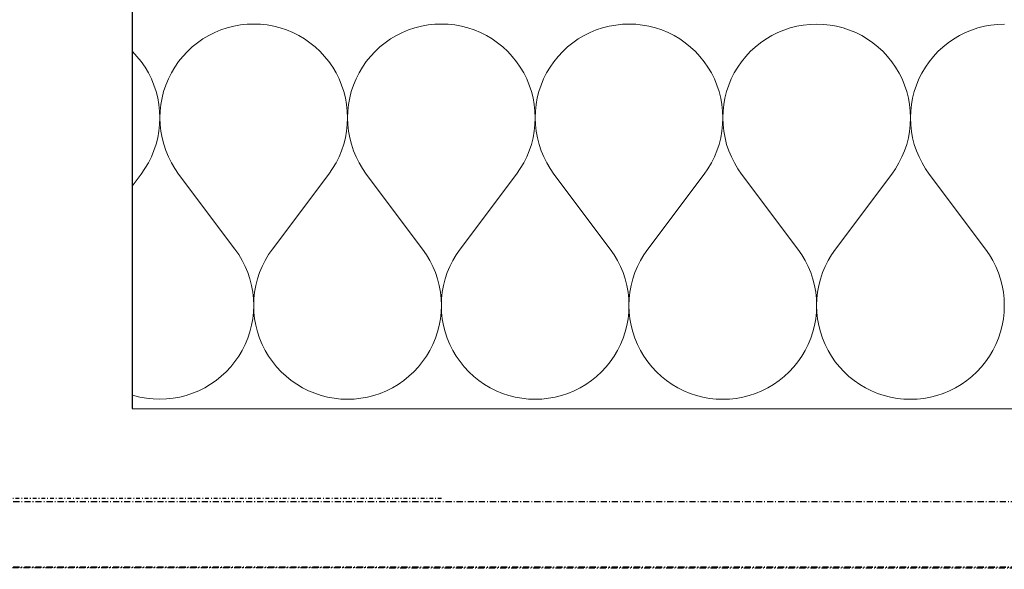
# Model space of a CAD drawing. Header units: millimetres. Extents: x -28017 to 3863, y -4271 to 20239.
# Tile 82 of 105: x -4743 to -4343, y 125 to 349. Entities that reach past the tile are written whole.
import ezdxf

# ---------------------------------------------------------------- set-up
doc = ezdxf.new("R2010")
doc.units = ezdxf.units.MM
doc.header["$MEASUREMENT"] = 0
for name, pattern in [('Wipeout_Contour', [1000, 0, -1000]), ('Čerchovaná M', [4.5, 2.5, -0.85, 0.3, -0.85]), ('Čerchovaná S', [3.5, 1.5, -0.85, 0.3, -0.85])]:
    doc.linetypes.add(name, pattern=pattern)
for name, color, linetype in [('5._POHLED ZÁPADNÍ_2_Konstrukce - nenosné', 7, 'Continuous'), ('5._POHLED ZÁPADNÍ_2_Nové_Konstrukce - nosné', 7, 'Continuous'), ('5._POHLED ZÁPADNÍ_2_Nové_Kresby a obrázky', 7, 'Continuous'), ('5._POHLED ZÁPADNÍ_2_Nové_Otvory – Dveře', 7, 'Continuous'), ('5._POHLED ZÁPADNÍ_2_Nové_Výplně – Řezové', 7, 'Continuous')]:
    doc.layers.add(name, color=color, linetype=linetype)

# ---------------------------------------------------------------- blocks, each defined once
blk = doc.blocks.new('*X9', base_point=(-28336.19, -5790.34))
at = {"layer": '5._POHLED ZÁPADNÍ_2_Nové_Výplně – Řezové', "color": 21, "linetype": 'Continuous', "lineweight": 20, "true_color": 0xffaaaa}
for p, q in [((-4660.88, 344.43), (-4663.4, 343.38)), ((-4658.3, 345.28), (-4660.88, 344.43)), ((-4655.67, 345.96), (-4658.3, 345.28)), ((-4652.99, 346.44), (-4655.67, 345.96)), ((-4650.28, 346.73), (-4652.99, 346.44)), ((-4647.57, 346.83), (-4650.28, 346.73)), ((-4644.85, 346.73), (-4647.57, 346.83)), ((-4642.14, 346.44), (-4644.85, 346.73)), ((-4639.46, 345.95), (-4642.14, 346.44)), ((-4636.83, 345.28), (-4639.46, 345.95)), ((-4634.25, 344.42), (-4636.83, 345.28)), ((-4631.73, 343.38), (-4634.25, 344.42)), ((-4584.69, 344.41), (-4587.21, 343.37)), ((-4582.11, 345.27), (-4584.69, 344.41)), ((-4579.48, 345.95), (-4582.11, 345.27)), ((-4576.8, 346.43), (-4579.48, 345.95)), ((-4574.09, 346.72), (-4576.8, 346.43)), ((-4571.38, 346.82), (-4574.09, 346.72)), ((-4568.66, 346.72), (-4571.38, 346.82)), ((-4565.95, 346.43), (-4568.66, 346.72)), ((-4563.27, 345.94), (-4565.95, 346.43)), ((-4560.64, 345.27), (-4563.27, 345.94)), ((-4558.06, 344.41), (-4560.64, 345.27)), ((-4555.54, 343.37), (-4558.06, 344.41)), ((-4508.5, 344.4), (-4511.02, 343.36)), ((-4505.92, 345.26), (-4508.5, 344.4)), ((-4503.29, 345.93), (-4505.92, 345.26)), ((-4500.61, 346.42), (-4503.29, 345.93)), ((-4497.9, 346.71), (-4500.61, 346.42)), ((-4495.18, 346.8), (-4497.9, 346.71)), ((-4492.47, 346.71), (-4495.18, 346.8)), ((-4489.76, 346.42), (-4492.47, 346.71)), ((-4487.08, 345.93), (-4489.76, 346.42)), ((-4484.45, 345.26), (-4487.08, 345.93)), ((-4481.87, 344.4), (-4484.45, 345.26)), ((-4479.35, 343.36), (-4481.87, 344.4)), ((-4432.31, 344.39), (-4434.83, 343.35)), ((-4429.73, 345.25), (-4432.31, 344.39)), ((-4427.1, 345.92), (-4429.73, 345.25)), ((-4424.42, 346.41), (-4427.1, 345.92)), ((-4421.71, 346.7), (-4424.42, 346.41)), ((-4418.99, 346.79), (-4421.71, 346.7)), ((-4416.28, 346.69), (-4418.99, 346.79)), ((-4413.57, 346.4), (-4416.28, 346.69)), ((-4410.89, 345.92), (-4413.57, 346.4)), ((-4408.26, 345.25), (-4410.89, 345.92)), ((-4405.68, 344.39), (-4408.26, 345.25)), ((-4403.16, 343.34), (-4405.68, 344.39)), ((-4356.12, 344.38), (-4358.64, 343.34)), ((-4353.54, 345.24), (-4356.12, 344.38)), ((-4350.91, 345.91), (-4353.54, 345.24)), ((-4348.23, 346.39), (-4350.91, 345.91)), ((-4345.52, 346.68), (-4348.23, 346.39)), ((-4342.8, 346.78), (-4345.52, 346.68)), ((-4668.17, 340.78), (-4670.4, 339.23)), ((-4665.83, 342.17), (-4668.17, 340.78)), ((-4663.4, 343.38), (-4665.83, 342.17)), ((-4629.3, 342.16), (-4631.73, 343.38)), ((-4626.96, 340.77), (-4629.3, 342.16)), ((-4624.73, 339.22), (-4626.96, 340.77)), ((-4591.98, 340.77), (-4594.21, 339.21)), ((-4589.64, 342.16), (-4591.98, 340.77)), ((-4587.21, 343.37), (-4589.64, 342.16)), ((-4553.11, 342.15), (-4555.54, 343.37)), ((-4550.77, 340.76), (-4553.11, 342.15)), ((-4548.54, 339.21), (-4550.77, 340.76)), ((-4515.79, 340.75), (-4518.02, 339.2)), ((-4513.45, 342.14), (-4515.79, 340.75)), ((-4511.02, 343.36), (-4513.45, 342.14)), ((-4476.92, 342.14), (-4479.35, 343.36)), ((-4474.58, 340.75), (-4476.92, 342.14)), ((-4472.35, 339.2), (-4474.58, 340.75)), ((-4439.6, 340.74), (-4441.83, 339.19)), ((-4437.26, 342.13), (-4439.6, 340.74)), ((-4434.83, 343.35), (-4437.26, 342.13)), ((-4400.73, 342.13), (-4403.16, 343.34)), ((-4398.39, 340.74), (-4400.73, 342.13)), ((-4396.16, 339.18), (-4398.39, 340.74)), ((-4363.41, 340.73), (-4365.64, 339.18)), ((-4361.07, 342.12), (-4363.41, 340.73)), ((-4358.64, 343.34), (-4361.07, 342.12)), ((-4672.52, 337.52), (-4674.51, 335.67)), ((-4670.4, 339.23), (-4672.52, 337.52)), ((-4622.61, 337.51), (-4624.73, 339.22)), ((-4620.62, 335.66), (-4622.61, 337.51)), ((-4596.33, 337.51), (-4598.32, 335.65)), ((-4594.21, 339.21), (-4596.33, 337.51)), ((-4546.42, 337.5), (-4548.54, 339.21)), ((-4544.43, 335.65), (-4546.42, 337.5)), ((-4520.14, 337.5), (-4522.13, 335.64)), ((-4518.02, 339.2), (-4520.14, 337.5)), ((-4470.23, 337.49), (-4472.35, 339.2)), ((-4468.24, 335.63), (-4470.23, 337.49)), ((-4443.95, 337.48), (-4445.94, 335.63)), ((-4441.83, 339.19), (-4443.95, 337.48)), ((-4394.04, 337.48), (-4396.16, 339.18)), ((-4392.05, 335.62), (-4394.04, 337.48)), ((-4367.76, 337.47), (-4369.75, 335.62)), ((-4365.64, 339.18), (-4367.76, 337.47)), ((-4696.81, 335.67), (-4696.91, 335.76)), ((-4694.96, 333.68), (-4696.81, 335.67)), ((-4693.25, 331.56), (-4694.96, 333.68)), ((-4676.37, 333.67), (-4678.07, 331.56)), ((-4674.51, 335.67), (-4676.37, 333.67)), ((-4618.77, 333.66), (-4620.62, 335.66)), ((-4617.06, 331.55), (-4618.77, 333.66)), ((-4600.18, 333.66), (-4601.88, 331.54)), ((-4598.32, 335.65), (-4600.18, 333.66)), ((-4542.58, 333.65), (-4544.43, 335.65)), ((-4540.87, 331.53), (-4542.58, 333.65)), ((-4523.99, 333.65), (-4525.69, 331.53)), ((-4522.13, 335.64), (-4523.99, 333.65)), ((-4466.39, 333.64), (-4468.24, 335.63)), ((-4464.68, 331.52), (-4466.39, 333.64)), ((-4447.8, 333.64), (-4449.5, 331.52)), ((-4445.94, 335.63), (-4447.8, 333.64)), ((-4390.2, 333.63), (-4392.05, 335.62)), ((-4388.49, 331.51), (-4390.2, 333.63)), ((-4371.61, 333.63), (-4373.31, 331.51)), ((-4369.75, 335.62), (-4371.61, 333.63)), ((-4691.7, 329.32), (-4693.25, 331.56)), ((-4690.32, 326.98), (-4691.7, 329.32)), ((-4679.62, 329.32), (-4681.01, 326.98)), ((-4678.07, 331.56), (-4679.62, 329.32)), ((-4615.51, 329.31), (-4617.06, 331.55)), ((-4614.13, 326.97), (-4615.51, 329.31)), ((-4603.43, 329.31), (-4604.82, 326.97)), ((-4601.88, 331.54), (-4603.43, 329.31)), ((-4539.32, 329.3), (-4540.87, 331.53)), ((-4537.94, 326.96), (-4539.32, 329.3)), ((-4527.24, 329.3), (-4528.63, 326.96)), ((-4525.69, 331.53), (-4527.24, 329.3)), ((-4463.13, 329.29), (-4464.68, 331.52)), ((-4461.74, 326.95), (-4463.13, 329.29)), ((-4451.05, 329.28), (-4452.44, 326.94)), ((-4449.5, 331.52), (-4451.05, 329.28)), ((-4386.94, 329.27), (-4388.49, 331.51)), ((-4385.55, 326.93), (-4386.94, 329.27)), ((-4374.86, 329.27), (-4376.25, 326.93)), ((-4373.31, 331.51), (-4374.86, 329.27)), ((-4689.1, 324.55), (-4690.32, 326.98)), ((-4688.06, 322.03), (-4689.1, 324.55)), ((-4682.23, 324.55), (-4683.27, 322.03)), ((-4681.01, 326.98), (-4682.23, 324.55)), ((-4612.91, 324.54), (-4614.13, 326.97)), ((-4611.87, 322.02), (-4612.91, 324.54)), ((-4606.04, 324.54), (-4607.08, 322.02)), ((-4604.82, 326.97), (-4606.04, 324.54)), ((-4536.72, 324.52), (-4537.94, 326.96)), ((-4535.68, 322.01), (-4536.72, 324.52)), ((-4529.85, 324.52), (-4530.89, 322.01)), ((-4528.63, 326.96), (-4529.85, 324.52)), ((-4460.53, 324.51), (-4461.74, 326.95)), ((-4459.49, 322), (-4460.53, 324.51)), ((-4453.66, 324.51), (-4454.7, 322)), ((-4452.44, 326.94), (-4453.66, 324.51)), ((-4384.34, 324.5), (-4385.55, 326.93)), ((-4383.3, 321.99), (-4384.34, 324.5)), ((-4377.47, 324.5), (-4378.51, 321.99)), ((-4376.25, 326.93), (-4377.47, 324.5)), ((-4687.2, 319.45), (-4688.06, 322.03)), ((-4683.27, 322.03), (-4684.13, 319.45)), ((-4611.01, 319.44), (-4611.87, 322.02)), ((-4607.08, 322.02), (-4607.94, 319.44)), ((-4534.82, 319.43), (-4535.68, 322.01)), ((-4530.89, 322.01), (-4531.75, 319.43)), ((-4458.63, 319.42), (-4459.49, 322)), ((-4454.7, 322), (-4455.56, 319.42)), ((-4382.44, 319.41), (-4383.3, 321.99)), ((-4378.51, 321.99), (-4379.37, 319.4)), ((-4686.53, 316.82), (-4687.2, 319.45)), ((-4686.05, 314.14), (-4686.53, 316.82)), ((-4684.8, 316.82), (-4685.28, 314.14)), ((-4684.13, 319.45), (-4684.8, 316.82)), ((-4610.34, 316.8), (-4611.01, 319.44)), ((-4609.86, 314.13), (-4610.34, 316.8)), ((-4608.61, 316.8), (-4609.09, 314.13)), ((-4607.94, 319.44), (-4608.61, 316.8)), ((-4534.15, 316.79), (-4534.82, 319.43)), ((-4533.67, 314.11), (-4534.15, 316.79)), ((-4532.42, 316.79), (-4532.9, 314.11)), ((-4531.75, 319.43), (-4532.42, 316.79)), ((-4457.96, 316.78), (-4458.63, 319.42)), ((-4457.48, 314.1), (-4457.96, 316.78)), ((-4456.23, 316.78), (-4456.71, 314.1)), ((-4455.56, 319.42), (-4456.23, 316.78)), ((-4381.77, 316.77), (-4382.44, 319.41)), ((-4381.29, 314.09), (-4381.77, 316.77)), ((-4380.04, 316.77), (-4380.52, 314.09)), ((-4379.37, 319.4), (-4380.04, 316.77)), ((-4685.76, 311.43), (-4686.05, 314.14)), ((-4685.28, 314.14), (-4685.57, 311.43)), ((-4609.57, 311.42), (-4609.86, 314.13)), ((-4609.09, 314.13), (-4609.38, 311.42)), ((-4533.38, 311.41), (-4533.67, 314.11)), ((-4532.9, 314.11), (-4533.19, 311.41)), ((-4457.19, 311.4), (-4457.48, 314.1)), ((-4456.71, 314.1), (-4457, 311.4)), ((-4381, 311.39), (-4381.29, 314.09)), ((-4380.52, 314.09), (-4380.81, 311.39)), ((-4685.77, 305.99), (-4685.67, 308.71)), ((-4685.67, 308.71), (-4685.76, 311.43)), ((-4685.57, 311.43), (-4685.67, 308.71)), ((-4685.67, 308.71), (-4685.57, 305.99)), ((-4609.58, 305.98), (-4609.48, 308.7)), ((-4609.48, 308.7), (-4609.57, 311.42)), ((-4609.38, 311.42), (-4609.48, 308.7)), ((-4609.48, 308.7), (-4609.38, 305.98)), ((-4533.39, 305.97), (-4533.29, 308.69)), ((-4533.29, 308.69), (-4533.38, 311.41)), ((-4533.19, 311.41), (-4533.29, 308.69)), ((-4533.29, 308.69), (-4533.19, 305.97)), ((-4457.1, 308.68), (-4457.19, 311.4)), ((-4457.19, 305.96), (-4457.1, 308.68)), ((-4457, 311.4), (-4457.1, 308.68)), ((-4457.1, 308.68), (-4457, 305.96)), ((-4380.91, 308.67), (-4381, 311.39)), ((-4381, 305.95), (-4380.91, 308.67)), ((-4380.81, 311.39), (-4380.91, 308.67)), ((-4380.91, 308.67), (-4380.81, 305.95)), ((-4686.06, 303.29), (-4685.77, 305.99)), ((-4685.57, 305.99), (-4685.28, 303.29)), ((-4609.87, 303.28), (-4609.58, 305.98)), ((-4609.38, 305.98), (-4609.09, 303.28)), ((-4533.68, 303.27), (-4533.39, 305.97)), ((-4533.19, 305.97), (-4532.9, 303.27)), ((-4457.49, 303.26), (-4457.19, 305.96)), ((-4457, 305.96), (-4456.7, 303.26)), ((-4381.3, 303.24), (-4381, 305.95)), ((-4380.81, 305.95), (-4380.51, 303.24)), ((-4687.22, 297.98), (-4686.54, 300.61)), ((-4686.54, 300.61), (-4686.06, 303.29)), ((-4685.28, 303.29), (-4684.79, 300.61)), ((-4684.79, 300.61), (-4684.12, 297.98)), ((-4611.03, 297.97), (-4610.35, 300.6)), ((-4610.35, 300.6), (-4609.87, 303.28)), ((-4609.09, 303.28), (-4608.6, 300.6)), ((-4608.6, 300.6), (-4607.93, 297.97)), ((-4534.84, 297.95), (-4534.16, 300.59)), ((-4534.16, 300.59), (-4533.68, 303.27)), ((-4532.9, 303.27), (-4532.41, 300.59)), ((-4532.41, 300.59), (-4531.74, 297.95)), ((-4458.65, 297.94), (-4457.97, 300.58)), ((-4457.97, 300.58), (-4457.49, 303.26)), ((-4456.7, 303.26), (-4456.22, 300.58)), ((-4456.22, 300.58), (-4455.55, 297.94)), ((-4382.46, 297.93), (-4381.78, 300.57)), ((-4381.78, 300.57), (-4381.3, 303.24)), ((-4380.51, 303.24), (-4380.03, 300.57)), ((-4380.03, 300.57), (-4379.36, 297.93)), ((-4688.08, 295.4), (-4687.22, 297.98)), ((-4684.12, 297.98), (-4683.26, 295.4)), ((-4611.89, 295.39), (-4611.03, 297.97)), ((-4607.93, 297.97), (-4607.07, 295.39)), ((-4535.7, 295.37), (-4534.84, 297.95)), ((-4531.74, 297.95), (-4530.88, 295.37)), ((-4459.51, 295.36), (-4458.65, 297.94)), ((-4455.55, 297.94), (-4454.69, 295.36)), ((-4383.32, 295.35), (-4382.46, 297.93)), ((-4379.36, 297.93), (-4378.49, 295.35)), ((-4690.34, 290.45), (-4689.12, 292.89)), ((-4689.12, 292.89), (-4688.08, 295.4)), ((-4683.26, 295.4), (-4682.21, 292.88)), ((-4682.21, 292.88), (-4680.99, 290.45)), ((-4614.15, 290.44), (-4612.93, 292.87)), ((-4612.93, 292.87), (-4611.89, 295.39)), ((-4607.07, 295.39), (-4606.02, 292.87)), ((-4606.02, 292.87), (-4604.8, 290.44)), ((-4537.96, 290.43), (-4536.74, 292.86)), ((-4536.74, 292.86), (-4535.7, 295.37)), ((-4530.88, 295.37), (-4529.83, 292.86)), ((-4529.83, 292.86), (-4528.61, 290.43)), ((-4461.77, 290.42), (-4460.55, 292.85)), ((-4460.55, 292.85), (-4459.51, 295.36)), ((-4454.69, 295.36), (-4453.64, 292.85)), ((-4453.64, 292.85), (-4452.42, 290.42)), ((-4385.58, 290.41), (-4384.36, 292.84)), ((-4384.36, 292.84), (-4383.32, 295.35)), ((-4378.49, 295.35), (-4377.45, 292.84)), ((-4377.45, 292.84), (-4376.23, 290.41)), ((-4693.29, 285.88), (-4691.74, 288.12)), ((-4691.74, 288.12), (-4690.34, 290.45)), ((-4680.99, 290.45), (-4679.6, 288.11)), ((-4679.6, 288.11), (-4678.05, 285.88)), ((-4617.1, 285.87), (-4615.55, 288.1)), ((-4615.55, 288.1), (-4614.15, 290.44)), ((-4604.8, 290.44), (-4603.41, 288.1)), ((-4603.41, 288.1), (-4601.86, 285.87)), ((-4540.91, 285.86), (-4539.35, 288.09)), ((-4539.35, 288.09), (-4537.96, 290.43)), ((-4528.61, 290.43), (-4527.22, 288.09)), ((-4527.22, 288.09), (-4525.67, 285.86)), ((-4464.72, 285.85), (-4463.16, 288.08)), ((-4463.16, 288.08), (-4461.77, 290.42)), ((-4452.42, 290.42), (-4451.03, 288.08)), ((-4451.03, 288.08), (-4449.48, 285.84)), ((-4388.53, 285.84), (-4386.97, 288.07)), ((-4386.97, 288.07), (-4385.58, 290.41)), ((-4376.23, 290.41), (-4374.84, 288.07)), ((-4374.84, 288.07), (-4373.29, 285.83)), ((-4696.92, 281.04), (-4693.29, 285.88)), ((-4655.2, 255.4), (-4678.05, 285.88)), ((-4639.96, 255.4), (-4617.1, 285.87)), ((-4579.01, 255.39), (-4601.86, 285.87)), ((-4563.77, 255.39), (-4540.91, 285.86)), ((-4502.82, 255.38), (-4525.67, 285.86)), ((-4487.58, 255.37), (-4464.72, 285.85)), ((-4426.63, 255.36), (-4449.48, 285.84)), ((-4411.39, 255.36), (-4388.53, 285.84)), ((-4350.44, 255.35), (-4373.29, 285.83)), ((-4653.65, 253.17), (-4655.2, 255.4)), ((-4652.26, 250.83), (-4653.65, 253.17)), ((-4641.51, 253.16), (-4642.91, 250.83)), ((-4639.96, 255.4), (-4641.51, 253.16)), ((-4577.46, 253.15), (-4579.01, 255.39)), ((-4576.07, 250.82), (-4577.46, 253.15)), ((-4565.32, 253.15), (-4566.71, 250.81)), ((-4563.77, 255.39), (-4565.32, 253.15)), ((-4501.26, 253.14), (-4502.82, 255.38)), ((-4499.87, 250.8), (-4501.26, 253.14)), ((-4489.13, 253.14), (-4490.52, 250.8)), ((-4487.58, 255.37), (-4489.13, 253.14)), ((-4425.07, 253.13), (-4426.63, 255.36)), ((-4423.68, 250.79), (-4425.07, 253.13)), ((-4412.94, 253.13), (-4414.33, 250.79)), ((-4411.39, 255.36), (-4412.94, 253.13)), ((-4348.88, 253.12), (-4350.44, 255.35)), ((-4347.49, 250.78), (-4348.88, 253.12)), ((-4651.04, 248.4), (-4652.26, 250.83)), ((-4649.99, 245.88), (-4651.04, 248.4)), ((-4644.13, 248.39), (-4645.17, 245.88)), ((-4642.91, 250.83), (-4644.13, 248.39)), ((-4574.85, 248.38), (-4576.07, 250.82)), ((-4573.8, 245.87), (-4574.85, 248.38)), ((-4567.93, 248.38), (-4568.98, 245.87)), ((-4566.71, 250.81), (-4567.93, 248.38)), ((-4498.66, 248.37), (-4499.87, 250.8)), ((-4497.61, 245.86), (-4498.66, 248.37)), ((-4491.74, 248.37), (-4492.79, 245.86)), ((-4490.52, 250.8), (-4491.74, 248.37)), ((-4422.47, 248.36), (-4423.68, 250.79)), ((-4421.42, 245.85), (-4422.47, 248.36)), ((-4415.55, 248.36), (-4416.6, 245.85)), ((-4414.33, 250.79), (-4415.55, 248.36)), ((-4346.27, 248.35), (-4347.49, 250.78)), ((-4345.23, 245.84), (-4346.27, 248.35)), ((-4649.13, 243.3), (-4649.99, 245.88)), ((-4645.17, 245.88), (-4646.03, 243.3)), ((-4572.94, 243.29), (-4573.8, 245.87)), ((-4568.98, 245.87), (-4569.84, 243.29)), ((-4496.75, 243.28), (-4497.61, 245.86)), ((-4492.79, 245.86), (-4493.65, 243.28)), ((-4420.56, 243.27), (-4421.42, 245.85)), ((-4416.6, 245.85), (-4417.46, 243.27)), ((-4344.37, 243.26), (-4345.23, 245.84)), ((-4648.46, 240.67), (-4649.13, 243.3)), ((-4647.97, 237.99), (-4648.46, 240.67)), ((-4646.71, 240.67), (-4647.19, 237.99)), ((-4646.03, 243.3), (-4646.71, 240.67)), ((-4572.27, 240.66), (-4572.94, 243.29)), ((-4571.78, 237.98), (-4572.27, 240.66)), ((-4570.52, 240.65), (-4571, 237.98)), ((-4569.84, 243.29), (-4570.52, 240.65)), ((-4496.08, 240.64), (-4496.75, 243.28)), ((-4495.59, 237.97), (-4496.08, 240.64)), ((-4494.32, 240.64), (-4494.81, 237.97)), ((-4493.65, 243.28), (-4494.32, 240.64)), ((-4419.89, 240.63), (-4420.56, 243.27)), ((-4419.4, 237.95), (-4419.89, 240.63)), ((-4418.13, 240.63), (-4418.62, 237.95)), ((-4417.46, 243.27), (-4418.13, 240.63)), ((-4343.7, 240.62), (-4344.37, 243.26)), ((-4343.21, 237.94), (-4343.7, 240.62)), ((-4647.68, 235.28), (-4647.97, 237.99)), ((-4647.19, 237.99), (-4647.48, 235.28)), ((-4571.49, 235.27), (-4571.78, 237.98)), ((-4571, 237.98), (-4571.29, 235.27)), ((-4495.3, 235.26), (-4495.59, 237.97)), ((-4494.81, 237.97), (-4495.1, 235.26)), ((-4419.11, 235.25), (-4419.4, 237.95)), ((-4418.62, 237.95), (-4418.91, 235.25)), ((-4342.92, 235.24), (-4343.21, 237.94)), ((-4647.58, 232.57), (-4647.68, 235.28)), ((-4647.68, 229.85), (-4647.58, 232.57)), ((-4647.48, 235.28), (-4647.58, 232.57)), ((-4647.58, 232.57), (-4647.49, 229.85)), ((-4571.39, 232.55), (-4571.49, 235.27)), ((-4571.49, 229.84), (-4571.39, 232.55)), ((-4571.29, 235.27), (-4571.39, 232.55)), ((-4571.39, 232.55), (-4571.3, 229.84)), ((-4495.2, 232.54), (-4495.3, 235.26)), ((-4495.3, 229.82), (-4495.2, 232.54)), ((-4495.1, 235.26), (-4495.2, 232.54)), ((-4495.2, 232.54), (-4495.11, 229.82)), ((-4419.01, 232.53), (-4419.11, 235.25)), ((-4419.11, 229.81), (-4419.01, 232.53)), ((-4418.91, 235.25), (-4419.01, 232.53)), ((-4419.01, 232.53), (-4418.92, 229.81)), ((-4342.82, 232.52), (-4342.92, 235.24)), ((-4342.92, 229.8), (-4342.82, 232.52)), ((-4647.97, 227.14), (-4647.68, 229.85)), ((-4647.49, 229.85), (-4647.2, 227.14)), ((-4571.78, 227.13), (-4571.49, 229.84)), ((-4571.3, 229.84), (-4571.01, 227.13)), ((-4495.59, 227.12), (-4495.3, 229.82)), ((-4495.11, 229.82), (-4494.82, 227.12)), ((-4419.4, 227.11), (-4419.11, 229.81)), ((-4418.92, 229.81), (-4418.63, 227.11)), ((-4343.21, 227.1), (-4342.92, 229.8)), ((-4649.12, 221.83), (-4648.45, 224.46)), ((-4648.45, 224.46), (-4647.97, 227.14)), ((-4647.2, 227.14), (-4646.72, 224.46)), ((-4646.72, 224.46), (-4646.05, 221.83)), ((-4572.93, 221.82), (-4572.26, 224.45)), ((-4572.26, 224.45), (-4571.78, 227.13)), ((-4571.01, 227.13), (-4570.53, 224.45)), ((-4570.53, 224.45), (-4569.86, 221.82)), ((-4496.74, 221.81), (-4496.07, 224.44)), ((-4496.07, 224.44), (-4495.59, 227.12)), ((-4494.82, 227.12), (-4494.34, 224.44)), ((-4494.34, 224.44), (-4493.67, 221.8)), ((-4420.55, 221.79), (-4419.88, 224.43)), ((-4419.88, 224.43), (-4419.4, 227.11)), ((-4418.63, 227.11), (-4418.15, 224.43)), ((-4418.15, 224.43), (-4417.48, 221.79)), ((-4344.36, 221.78), (-4343.69, 224.42)), ((-4343.69, 224.42), (-4343.21, 227.1)), ((-4649.98, 219.25), (-4649.12, 221.83)), ((-4646.05, 221.83), (-4645.19, 219.25)), ((-4573.79, 219.24), (-4572.93, 221.82)), ((-4569.86, 221.82), (-4569, 219.23)), ((-4497.6, 219.22), (-4496.74, 221.81)), ((-4493.67, 221.8), (-4492.81, 219.22)), ((-4421.41, 219.21), (-4420.55, 221.79)), ((-4417.48, 221.79), (-4416.62, 219.21)), ((-4345.22, 219.2), (-4344.36, 221.78)), ((-4652.24, 214.3), (-4651.02, 216.73)), ((-4651.02, 216.73), (-4649.98, 219.25)), ((-4645.19, 219.25), (-4644.15, 216.73)), ((-4644.15, 216.73), (-4642.93, 214.3)), ((-4576.05, 214.29), (-4574.83, 216.72)), ((-4574.83, 216.72), (-4573.79, 219.24)), ((-4569, 219.23), (-4567.96, 216.72)), ((-4567.96, 216.72), (-4566.74, 214.29)), ((-4499.86, 214.28), (-4498.64, 216.71)), ((-4498.64, 216.71), (-4497.6, 219.22)), ((-4492.81, 219.22), (-4491.77, 216.71)), ((-4491.77, 216.71), (-4490.55, 214.28)), ((-4423.67, 214.26), (-4422.45, 216.7)), ((-4422.45, 216.7), (-4421.41, 219.21)), ((-4416.62, 219.21), (-4415.58, 216.7)), ((-4415.58, 216.7), (-4414.36, 214.26)), ((-4347.48, 214.25), (-4346.26, 216.69)), ((-4346.26, 216.69), (-4345.22, 219.2)), ((-4655.18, 209.72), (-4653.63, 211.96)), ((-4653.63, 211.96), (-4652.24, 214.3)), ((-4642.93, 214.3), (-4641.55, 211.96)), ((-4641.55, 211.96), (-4640, 209.72)), ((-4578.99, 209.71), (-4577.44, 211.95)), ((-4577.44, 211.95), (-4576.05, 214.29)), ((-4566.74, 214.29), (-4565.36, 211.95)), ((-4565.36, 211.95), (-4563.81, 209.71)), ((-4502.8, 209.7), (-4501.24, 211.94)), ((-4501.24, 211.94), (-4499.86, 214.28)), ((-4490.55, 214.28), (-4489.17, 211.93)), ((-4489.17, 211.93), (-4487.62, 209.7)), ((-4426.61, 209.69), (-4425.05, 211.92)), ((-4425.05, 211.92), (-4423.67, 214.26)), ((-4414.36, 214.26), (-4412.98, 211.92)), ((-4412.98, 211.92), (-4411.43, 209.69)), ((-4350.41, 209.68), (-4348.86, 211.91)), ((-4348.86, 211.91), (-4347.48, 214.25)), ((-4656.88, 207.61), (-4655.18, 209.72)), ((-4640, 209.72), (-4638.29, 207.6)), ((-4580.69, 207.59), (-4578.99, 209.71)), ((-4563.81, 209.71), (-4562.1, 207.59)), ((-4504.5, 207.58), (-4502.8, 209.7)), ((-4487.62, 209.7), (-4485.91, 207.58)), ((-4428.31, 207.57), (-4426.61, 209.69)), ((-4411.43, 209.69), (-4409.72, 207.57)), ((-4352.12, 207.56), (-4350.41, 209.68)), ((-4660.73, 203.76), (-4658.74, 205.61)), ((-4658.74, 205.61), (-4656.88, 207.61)), ((-4638.29, 207.6), (-4636.44, 205.61)), ((-4636.44, 205.61), (-4634.45, 203.76)), ((-4584.54, 203.75), (-4582.55, 205.6)), ((-4582.55, 205.6), (-4580.69, 207.59)), ((-4562.1, 207.59), (-4560.25, 205.6)), ((-4560.25, 205.6), (-4558.26, 203.74)), ((-4508.35, 203.74), (-4506.36, 205.59)), ((-4506.36, 205.59), (-4504.5, 207.58)), ((-4485.91, 207.58), (-4484.06, 205.59)), ((-4484.06, 205.59), (-4482.07, 203.73)), ((-4432.16, 203.73), (-4430.17, 205.58)), ((-4430.17, 205.58), (-4428.31, 207.57)), ((-4409.72, 207.57), (-4407.87, 205.58)), ((-4407.87, 205.58), (-4405.88, 203.72)), ((-4355.97, 203.71), (-4353.97, 205.57)), ((-4353.97, 205.57), (-4352.12, 207.56)), ((-4667.42, 199.11), (-4665.08, 200.5)), ((-4665.08, 200.5), (-4662.85, 202.05)), ((-4662.85, 202.05), (-4660.73, 203.76)), ((-4634.45, 203.76), (-4632.33, 202.05)), ((-4632.33, 202.05), (-4630.1, 200.5)), ((-4630.1, 200.5), (-4627.76, 199.11)), ((-4591.23, 199.1), (-4588.89, 200.49)), ((-4588.89, 200.49), (-4586.66, 202.04)), ((-4586.66, 202.04), (-4584.54, 203.75)), ((-4558.26, 203.74), (-4556.14, 202.04)), ((-4556.14, 202.04), (-4553.91, 200.48)), ((-4553.91, 200.48), (-4551.57, 199.1)), ((-4515.04, 199.09), (-4512.7, 200.48)), ((-4512.7, 200.48), (-4510.46, 202.03)), ((-4510.46, 202.03), (-4508.35, 203.74)), ((-4482.07, 203.73), (-4479.95, 202.03)), ((-4479.95, 202.03), (-4477.72, 200.47)), ((-4477.72, 200.47), (-4475.38, 199.08)), ((-4438.85, 199.08), (-4436.51, 200.47)), ((-4436.51, 200.47), (-4434.27, 202.02)), ((-4434.27, 202.02), (-4432.16, 203.73)), ((-4405.88, 203.72), (-4403.76, 202.01)), ((-4403.76, 202.01), (-4401.52, 200.46)), ((-4401.52, 200.46), (-4399.19, 199.07)), ((-4362.66, 199.07), (-4360.32, 200.45)), ((-4360.32, 200.45), (-4358.08, 202.01)), ((-4358.08, 202.01), (-4355.97, 203.71)), ((-4696.93, 196.17), (-4696.42, 196)), ((-4696.42, 196), (-4693.79, 195.32)), ((-4677.58, 195.32), (-4674.95, 196)), ((-4674.95, 196), (-4672.37, 196.85)), ((-4672.37, 196.85), (-4669.85, 197.9)), ((-4669.85, 197.9), (-4667.42, 199.11)), ((-4627.76, 199.11), (-4625.32, 197.89)), ((-4625.32, 197.89), (-4622.81, 196.85)), ((-4622.81, 196.85), (-4620.23, 195.99)), ((-4620.23, 195.99), (-4617.59, 195.31)), ((-4601.39, 195.31), (-4598.76, 195.98)), ((-4598.76, 195.98), (-4596.18, 196.84)), ((-4596.18, 196.84), (-4593.66, 197.88)), ((-4593.66, 197.88), (-4591.23, 199.1)), ((-4551.57, 199.1), (-4549.13, 197.88)), ((-4549.13, 197.88), (-4546.62, 196.83)), ((-4546.62, 196.83), (-4544.04, 195.97)), ((-4544.04, 195.97), (-4541.4, 195.3)), ((-4525.2, 195.3), (-4522.57, 195.97)), ((-4522.57, 195.97), (-4519.99, 196.83)), ((-4519.99, 196.83), (-4517.47, 197.87)), ((-4517.47, 197.87), (-4515.04, 199.09)), ((-4475.38, 199.08), (-4472.94, 197.87)), ((-4472.94, 197.87), (-4470.43, 196.82)), ((-4470.43, 196.82), (-4467.85, 195.96)), ((-4467.85, 195.96), (-4465.21, 195.29)), ((-4449.01, 195.29), (-4446.38, 195.96)), ((-4446.38, 195.96), (-4443.79, 196.82)), ((-4443.79, 196.82), (-4441.28, 197.86)), ((-4441.28, 197.86), (-4438.85, 199.08)), ((-4399.19, 199.07), (-4396.75, 197.85)), ((-4396.75, 197.85), (-4394.24, 196.81)), ((-4394.24, 196.81), (-4391.66, 195.95)), ((-4391.66, 195.95), (-4389.02, 195.28)), ((-4372.82, 195.28), (-4370.19, 195.95)), ((-4370.19, 195.95), (-4367.6, 196.81)), ((-4367.6, 196.81), (-4365.09, 197.85)), ((-4365.09, 197.85), (-4362.66, 199.07)), ((-4693.79, 195.32), (-4691.11, 194.84)), ((-4691.11, 194.84), (-4688.4, 194.55)), ((-4688.4, 194.55), (-4685.68, 194.45)), ((-4685.68, 194.45), (-4682.97, 194.55)), ((-4682.97, 194.55), (-4680.26, 194.84)), ((-4680.26, 194.84), (-4677.58, 195.32)), ((-4617.59, 195.31), (-4614.92, 194.83)), ((-4614.92, 194.83), (-4612.21, 194.54)), ((-4612.21, 194.54), (-4609.49, 194.44)), ((-4609.49, 194.44), (-4606.78, 194.54)), ((-4606.78, 194.54), (-4604.07, 194.83)), ((-4604.07, 194.83), (-4601.39, 195.31)), ((-4541.4, 195.3), (-4538.73, 194.82)), ((-4538.73, 194.82), (-4536.02, 194.53)), ((-4536.02, 194.53), (-4533.3, 194.43)), ((-4533.3, 194.43), (-4530.58, 194.53)), ((-4530.58, 194.53), (-4527.88, 194.82)), ((-4527.88, 194.82), (-4525.2, 195.3)), ((-4465.21, 195.29), (-4462.54, 194.81)), ((-4462.54, 194.81), (-4459.83, 194.51)), ((-4459.83, 194.51), (-4457.11, 194.42)), ((-4457.11, 194.42), (-4454.39, 194.51)), ((-4454.39, 194.51), (-4451.69, 194.8)), ((-4451.69, 194.8), (-4449.01, 195.29)), ((-4389.02, 195.28), (-4386.35, 194.79)), ((-4386.35, 194.79), (-4383.64, 194.5)), ((-4383.64, 194.5), (-4380.92, 194.41)), ((-4380.92, 194.41), (-4378.2, 194.5)), ((-4378.2, 194.5), (-4375.5, 194.79)), ((-4375.5, 194.79), (-4372.82, 195.28))]:
    blk.add_line(p, q, dxfattribs=at)

msp = doc.modelspace()

# ---------------------------------------------------------------- linework, layer by layer
at = {"layer": '5._POHLED ZÁPADNÍ_2_Nové_Konstrukce - nosné', "color": 1, "linetype": 'Čerchovaná M', "lineweight": 25}
for p, q in [((-161.68, 125.55), (-10060.06, 127.04)), ((-161.68, 125.46), (-10060.06, 126.95))]:
    msp.add_line(p, q, dxfattribs=at)
at = {"layer": '5._POHLED ZÁPADNÍ_2_Nové_Konstrukce - nosné', "color": 1, "linetype": 'Čerchovaná M', "lineweight": 25, "flags": 128}
for points in [[(-161.67, 152.11), (-10060.05, 153.6)], [(-10060.06, 126.87), (-161.68, 125.37)]]:
    msp.add_lwpolyline(points, dxfattribs=at)
at = {"layer": '5._POHLED ZÁPADNÍ_2_Nové_Kresby a obrázky', "color": 1, "linetype": 'Čerchovaná S', "lineweight": 25}
msp.add_line((-4571.26, 154.17), (-5870.78, 154.37), dxfattribs=at)

# ---------------------------------------------------------------- wipeouts: each hides what was drawn before it
at = {"color": 254, "linetype": 'Wipeout_Contour', "lineweight": 0, "ltscale": 17748.141109}
msp.add_wipeout([(-4696.93, 190.64), (-2762.41, 190.35), (-2762.39, 340.35), (-2762.39, 350.35), (-4696.91, 350.64)], dxfattribs=at).dxf.layer = '5._POHLED ZÁPADNÍ_2_Nové_Výplně – Řezové'

# ---------------------------------------------------------------- next in the draw order: linework, layer by layer
at = {"layer": '5._POHLED ZÁPADNÍ_2_Nové_Konstrukce - nosné', "color": 1, "linetype": 'Continuous', "lineweight": 25}
msp.add_line((-4696.87, 640.64), (-4696.93, 190.64), dxfattribs=at)
at = {"layer": '5._POHLED ZÁPADNÍ_2_Nové_Konstrukce - nosné', "color": 1, "linetype": 'Continuous', "lineweight": 25, "flags": 128}
msp.add_lwpolyline([(-4696.93, 190.64), (-2762.41, 190.35)], dxfattribs=at)
at = {"layer": '5._POHLED ZÁPADNÍ_2_Nové_Otvory – Dveře', "color": 1, "linetype": 'Continuous', "lineweight": 25}
msp.add_line((-4696.87, 640.64), (-4696.93, 190.64), dxfattribs=at)

# ---------------------------------------------------------------- next in the draw order: block references
at = {"layer": '5._POHLED ZÁPADNÍ_2_Konstrukce - nenosné', "color": 9, "linetype": 'Continuous', "lineweight": 13}
msp.add_blockref('*X9', (-28336.19, -5790.34), dxfattribs=at)

doc.saveas('drawing.dxf')
